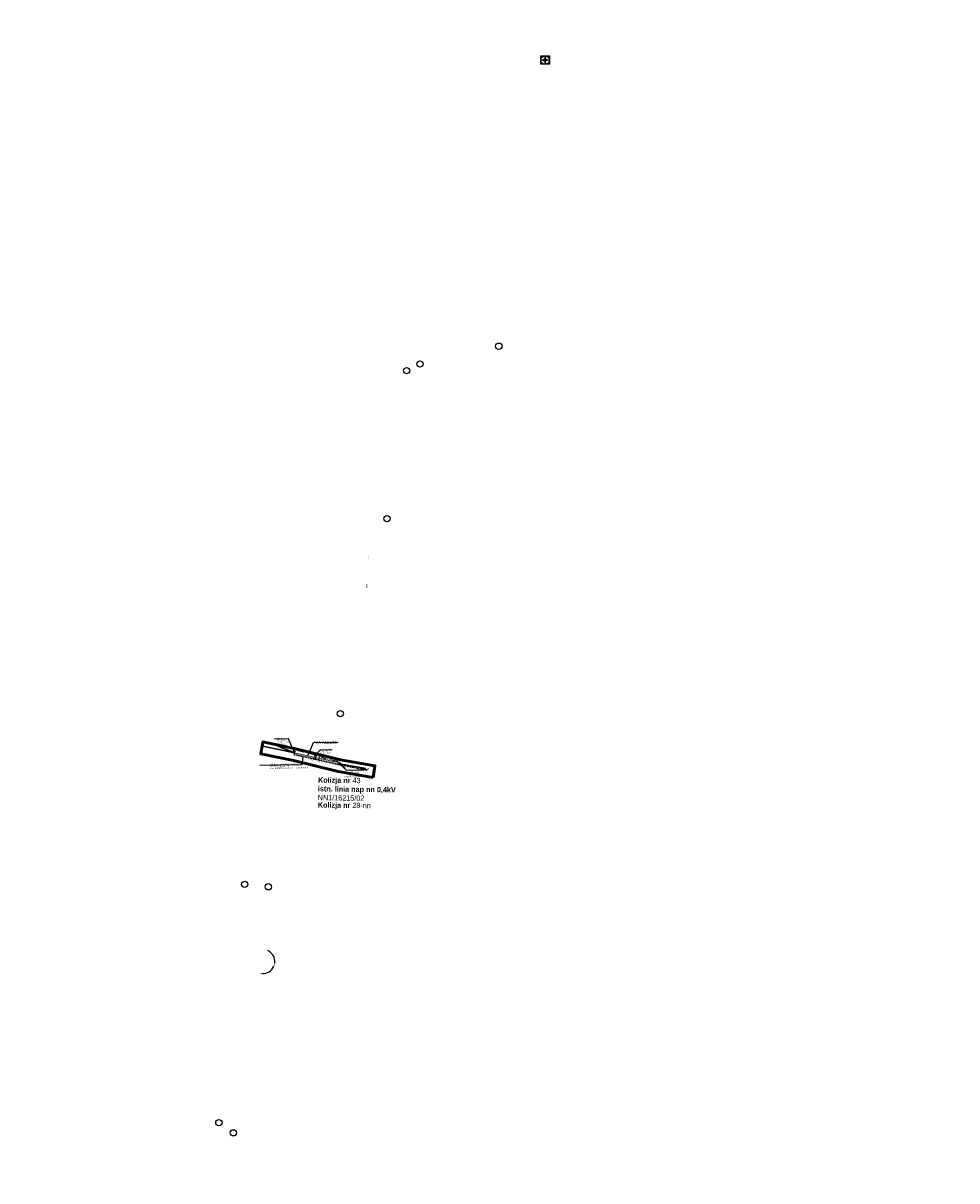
# Model space of a CAD drawing. Header units: millimetres. Extents: x 6504137 to 6515825, y 5737606 to 5784558.
# Tile 10 of 115: x 6504486 to 6506258, y 5742187 to 5744384. Entities that reach past the tile are written whole.
import ezdxf
from ezdxf import colors
from ezdxf.entities.mleader import LeaderData, LeaderLine
from ezdxf.math import Vec2, Vec3

# ---------------------------------------------------------------- set-up
doc = ezdxf.new("R2010")
doc.units = ezdxf.units.MM
doc.linetypes.add('JIS_02_2.0', pattern=[3, 2, -1])
for name, color, linetype in [('#Nr Działek', 6, 'Continuous'), ('_Kąt załomu', 7, 'Continuous'), ('_Opisy', 7, 'Continuous')]:
    doc.layers.add(name, color=color, linetype=linetype)
for name, color, linetype, lineweight in [('-Linia kablowa nn', 132, 'JIS_02_2.0', 30), ('_-demontaż nn', 132, 'DEMONTAZ', 20), ('_trasa_slupy', 1, 'Continuous', 20), ('_Zakres mapy projektowej', 4, 'Continuous', 50)]:
    doc.layers.add(name, color=color, linetype=linetype, lineweight=lineweight)
doc.layers.add('-wymiary', color=7, linetype='Continuous', lineweight=35, true_color=0x000000)
doc.layers.add('istn. linia nap.', color=7, linetype='Continuous', lineweight=0, true_color=0x000000)
doc.layers.add('@pomocnicza', color=3, linetype='Continuous', plot=False)
doc.styles.add('Arial_Narr', font='ARIALN.TTF')
doc.styles.add('GEO-INFO', font='arial.ttf')
doc.styles.get("Standard").update_dxf_attribs({"font": 'ARIALN.TTF'})
doc.linetypes.add('DEMONTAZ', pattern='A,1,["x",Standard,S=1,R=0,X=-0.1,Y=-0.35],1', length=2)
doc.dimstyles.new('Kat załomu', dxfattribs={"dimtxt": 2.2, "dimasz": 5, "dimexe": 0.18, "dimexo": 0.0625, "dimtad": 0, "dimtih": 1, "dimtoh": 1, "dimdec": 4, "dimzin": 0, "dimdsep": 46, "dimtxsty": 'Standard', "dimcen": 0.9, "dimse1": 1, "dimse2": 1, "dimadec": 0, "dimazin": 0, "dimtfac": 1, "dimtdec": 4, "dimtofl": 0, "dimtmove": 0, "dimatfit": 3, "dimfxl": 1, "dimtolj": 1, "dimtzin": 0, "dimarcsym": 0})
doc.dimstyles.new('McRobic', dxfattribs={"dimtxt": 3, "dimasz": 4, "dimexe": 0.5, "dimexo": 0.04, "dimgap": 0.4, "dimtad": 0, "dimtih": 1, "dimtoh": 1, "dimdec": 1, "dimrnd": 0.01, "dimzin": 0, "dimdsep": 46, "dimtxsty": 'Standard', "dimcen": 0.09, "dimadec": 0, "dimazin": 0, "dimtfac": 1, "dimtdec": 1, "dimtofl": 0, "dimtmove": 0, "dimatfit": 3, "dimfxl": 1, "dimtolj": 1, "dimtzin": 0, "dimlwd": 25, "dimlwe": 25, "dimarcsym": 0})

# ---------------------------------------------------------------- blocks, each defined once
blk = doc.blocks.new('roza')
for p, q in [((-4.7, 0), (-0.8, 0.8)), ((-0.8, -0.8), (-4.7, 0)), ((0, 0), (-4.7, 0)), ((-4.3, 0.1), (-4.3, 0)), ((-3.9, 0.1), (-3.9, 0)), ((-3.5, 0.2), (-3.5, 0)), ((-3.1, 0.3), (-3.1, 0)), ((-2.7, 0.4), (-2.7, 0)), ((-1.2, 0.7), (-2.3, 2.3)), ((-2.3, 2.3), (-1.6, 1.6)), ((-2.3, 2.3), (-1.2, 1.5)), ((-2.3, 0.5), (-2.3, 0)), ((-2, 0), (-2, 0.5)), ((-1.8, 2), (-1.9, 1.9)), ((-1.6, 1.6), (-1.5, 1.8)), ((-1.6, 1.6), (-1.3, 1.3)), ((-1.6, 0), (-1.6, 0.6)), ((-1.3, 1.4), (-1.2, 1.5)), ((-1.3, 1.3), (-0.8, 0.8)), ((-1.2, 1.5), (-0.7, 1.2)), ((-1.2, 0.7), (-1.2, 0)), ((-1.1, 1.1), (-0.8, 1.3)), ((-0.8, 0.8), (0, 4.7)), ((-0.8, 0), (-0.8, 0.8)), ((0, 0), (-0.8, 0.8)), ((-0.8, -0.8), (0, 0)), ((-0.7, 7.3), (-0.7, 5)), ((-0.7, 7.3), (0.8, 5)), ((-0.4, 0.4), (-0.4, 0)), ((0, 0), (0, 4.7)), ((0, 4.7), (0.8, 0.8)), ((0.1, 4.3), (0, 4.3)), ((0.1, 3.9), (0, 3.9)), ((0.2, 3.5), (0, 3.5)), ((0.3, 3.1), (0, 3.1)), ((0.4, 2.7), (0, 2.7)), ((0.5, 2.3), (0, 2.3)), ((0, 2), (0.5, 2)), ((0, 1.6), (0.6, 1.6)), ((0.7, 1.2), (0, 1.2)), ((0, 0.8), (0.8, 0.8)), ((0, 0), (0.8, 0.8)), ((0.4, 0.4), (0, 0.4)), ((0, 0), (4.7, 0)), ((0, 0), (0.8, -0.8)), ((0, 0), (0, -4.7)), ((0.4, -0.4), (0.4, 0)), ((0.7, 1.2), (2.3, 2.3)), ((0.8, 5), (0.8, 7.3)), ((1.3, 1.3), (0.8, 0.8)), ((0.8, 0.8), (4.7, 0)), ((0.8, 0), (0.8, -0.8)), ((1.1, 1.1), (1.3, 0.8)), ((1.5, 1.2), (1.2, 0.7)), ((1.2, -0.7), (1.2, 0)), ((1.6, 1.6), (1.3, 1.3)), ((1.4, 1.3), (1.5, 1.2)), ((2.3, 2.3), (1.5, 1.2)), ((2.3, 2.3), (1.6, 1.6)), ((1.6, 1.6), (1.8, 1.5)), ((1.6, 0), (1.6, -0.6)), ((2, 1.8), (1.9, 1.9)), ((2, 0), (2, -0.5)), ((2.3, -0.5), (2.3, 0)), ((2.7, -0.4), (2.7, 0)), ((3.1, -0.3), (3.1, 0)), ((3.5, -0.2), (3.5, 0)), ((3.9, -0.1), (3.9, 0)), ((4.3, -0.1), (4.3, 0)), ((-0.7, -1.2), (-2.3, -2.3)), ((-2.3, -2.3), (-1.5, -1.2)), ((-2.3, -2.3), (-1.6, -1.6)), ((-2, -1.8), (-1.9, -1.9)), ((-1.6, -1.6), (-1.8, -1.5)), ((-1.6, -1.6), (-1.3, -1.3)), ((-1.5, -1.2), (-1.2, -0.7)), ((-1.4, -1.3), (-1.5, -1.2)), ((-1.1, -1.1), (-1.3, -0.8)), ((-1.3, -1.3), (-0.8, -0.8)), ((0, -4.7), (-0.8, -0.8)), ((0, -0.8), (-0.8, -0.8)), ((-0.7, -1.2), (0, -1.2)), ((0, -1.6), (-0.6, -1.6)), ((0, -2), (-0.5, -2)), ((-0.5, -2.3), (0, -2.3)), ((-0.4, -0.4), (0, -0.4)), ((-0.4, -2.7), (0, -2.7)), ((-0.3, -3.1), (0, -3.1)), ((-0.2, -3.5), (0, -3.5)), ((-0.1, -3.9), (0, -3.9)), ((-0.1, -4.3), (0, -4.3)), ((0.8, -0.8), (0, -4.7)), ((1.2, -1.5), (0.7, -1.2)), ((4.7, 0), (0.8, -0.8)), ((1.3, -1.3), (0.8, -0.8)), ((1.1, -1.1), (0.8, -1.3)), ((1.2, -0.7), (2.3, -2.3)), ((1.3, -1.4), (1.2, -1.5)), ((2.3, -2.3), (1.2, -1.5)), ((1.6, -1.6), (1.3, -1.3)), ((1.6, -1.6), (1.5, -1.8)), ((2.3, -2.3), (1.6, -1.6)), ((1.8, -2), (1.9, -1.9))]:
    blk.add_line(p, q)
at = {"layer": '@pomocnicza'}
for p, q in [((8, 0), (-8, 0)), ((0, 8), (0, -8))]:
    blk.add_line(p, q, dxfattribs=at)
blk.add_lwpolyline([(-8, 8), (8, 8), (8, -8), (-8, -8)], close=True, dxfattribs=at)
blk.add_circle((0, 0), 8, dxfattribs=at)
blk = doc.blocks.new('*D55')
at = {"layer": '_Kąt załomu', "color": 0, "lineweight": -2, "transparency": 16777216}
for start, end in [(358.1876, 72.4596), (267.8872, 342.1626)]:
    blk.add_arc((6506012.3, 5746602.8), 22.3, start, end, dxfattribs=at)
at = {"layer": '_Kąt załomu', "color": 0, "transparency": 16777216}
for points in [[(6506018.9, 5746623.2), (6506019.2, 5746624.8), (6506014.1, 5746625)], [(6506011.4, 5746579.7), (6506011.6, 5746581.3), (6506006.5, 5746581.3)]]:
    blk.add_solid(points, dxfattribs=at)
at = {"layer": 'Defpoints', "color": 0, "transparency": 16777216}
for p in [(6506258.3, 5749625.3), (6506012.3, 5746602.8), (6506029, 5746588), (6504940.5, 5742603.2)]:
    blk.add_point(p, dxfattribs=at)
at = {"layer": '_Kąt załomu', "color": 0, "transparency": 16777216, "insert": (6506034.3, 5746599), "char_height": 2.2, "attachment_point": 5, "rotation": 260}
blk.add_mtext('\\A1;190°', dxfattribs=at)
blk = doc.blocks.new('*D56')
at = {"layer": '_Kąt załomu', "color": 0, "lineweight": -2, "transparency": 16777216}
for start, end in [(352.7991, 62.4743), (267.5517, 337.2272)]:
    blk.add_arc((6504940.5, 5742603.2), 22.9, start, end, dxfattribs=at)
at = {"layer": '_Kąt załomu', "color": 0, "transparency": 16777216}
for points in [[(6504950.8, 5742622.8), (6504951.4, 5742624.3), (6504946.5, 5742625.3)], [(6504939.4, 5742579.5), (6504939.7, 5742581.1), (6504934.6, 5742581.1)]]:
    blk.add_solid(points, dxfattribs=at)
at = {"layer": 'Defpoints', "color": 0, "transparency": 16777216}
for p in [(6506012.3, 5746602.8), (6504940.5, 5742603.2), (6504956.8, 5742587), (6504563.8, 5741194.4)]:
    blk.add_point(p, dxfattribs=at)
at = {"layer": '_Kąt załomu', "color": 0, "transparency": 16777216, "insert": (6504962.7, 5742597.3), "char_height": 2.2, "attachment_point": 5, "rotation": 255}
blk.add_mtext('\\A1;180°', dxfattribs=at)
blk = doc.blocks.new('*D57')
at = {"layer": '_Kąt załomu', "color": 0, "lineweight": -2, "transparency": 16777216}
for start, end in [(353.2768, 61.7887), (268.3026, 336.8154)]:
    blk.add_arc((6504563.8, 5741194.4), 21.7, start, end, dxfattribs=at)
at = {"layer": '_Kąt załomu', "color": 0, "transparency": 16777216}
for points in [[(6504573.7, 5741212.7), (6504574.3, 5741214.3), (6504569.4, 5741215.3)], [(6504563, 5741171.9), (6504563.2, 5741173.5), (6504558.2, 5741173.4)]]:
    blk.add_solid(points, dxfattribs=at)
at = {"layer": 'Defpoints', "color": 0, "transparency": 16777216}
for p in [(6504940.5, 5742603.2), (6504563.8, 5741194.4), (6504584.7, 5741200), (6504485.7, 5740901.6)]:
    blk.add_point(p, dxfattribs=at)
at = {"layer": '_Kąt załomu', "color": 0, "transparency": 16777216, "insert": (6504584.7, 5741188.8), "char_height": 2.2, "attachment_point": 5, "rotation": 255}
blk.add_mtext('\\A1;180°', dxfattribs=at)
blk = doc.blocks.new('OKRAG_PELNY')
at = {"color": 0}
blk.add_lwpolyline([(0.5, 0), (0.482963, -0.12941), (0.433013, -0.25), (0.353553, -0.353553), (0.25, -0.433013), (0.12941, -0.482963), (0, -0.5), (-0.12941, -0.482963), (-0.25, -0.433013), (-0.353553, -0.353553), (-0.433013, -0.25), (-0.482963, -0.12941), (-0.5, 0), (-0.482963, 0.12941), (-0.433013, 0.25), (-0.353553, 0.353553), (-0.25, 0.433013), (-0.12941, 0.482963), (0, 0.5), (0.12941, 0.482963), (0.25, 0.433013), (0.353553, 0.353553), (0.433013, 0.25), (0.482963, 0.12941)], close=True, dxfattribs=at)
blk = doc.blocks.new('*D177')
at = {"layer": '-wymiary', "color": 0, "linetype": 'Continuous', "lineweight": 25, "transparency": 16777216}
for p, q in [((6505001.3, 5742999.5), (6505002.9, 5743005.7)), ((6505040.9, 5742988.9), (6505042.5, 5742995))]:
    blk.add_line(p, q, dxfattribs=at)
at = {"layer": '-wymiary', "color": 0, "lineweight": 25, "transparency": 16777216}
for p, q in [((6505006.7, 5743004.1), (6505017, 5743001.4)), ((6505038.5, 5742995.6), (6505029.1, 5742998.1))]:
    blk.add_line(p, q, dxfattribs=at)
at = {"layer": '-wymiary', "color": 0, "transparency": 16777216}
for points in [[(6505006.8, 5743004.8), (6505006.5, 5743003.5), (6505002.8, 5743005.2)], [(6505038.3, 5742994.9), (6505038.7, 5742996.2), (6505042.4, 5742994.5)]]:
    blk.add_solid(points, dxfattribs=at)
at = {"layer": 'Defpoints', "color": 0, "transparency": 16777216}
for p in [(6505001.3, 5742999.5), (6505002.8, 5743005.2), (6505040.9, 5742988.8)]:
    blk.add_point(p, dxfattribs=at)
at = {"layer": '-wymiary', "color": 0, "transparency": 16777216, "insert": (6505023.1, 5742999.7), "char_height": 3, "attachment_point": 5, "rotation": 0.0213, "style": 'GEO-INFO'}
blk.add_mtext('\\A1;41.0m', dxfattribs=at)
blk = doc.blocks.new('*D178')
at = {"layer": '-wymiary', "color": 0, "linetype": 'Continuous', "lineweight": 25, "transparency": 16777216}
for p, q in [((6505047.5, 5742988.7), (6505048.5, 5742992.5)), ((6505085.8, 5742978.4), (6505086.8, 5742982.2))]:
    blk.add_line(p, q, dxfattribs=at)
at = {"layer": '-wymiary', "color": 0, "lineweight": 25, "transparency": 16777216}
for p, q in [((6505052.3, 5742990.9), (6505059.7, 5742988.9)), ((6505082.8, 5742982.7), (6505071.7, 5742985.7))]:
    blk.add_line(p, q, dxfattribs=at)
at = {"layer": '-wymiary', "color": 0, "transparency": 16777216}
for points in [[(6505052.5, 5742991.6), (6505052.1, 5742990.3), (6505048.4, 5742992)], [(6505082.6, 5742982.1), (6505083, 5742983.4), (6505086.6, 5742981.7)]]:
    blk.add_solid(points, dxfattribs=at)
at = {"layer": 'Defpoints', "color": 0, "transparency": 16777216}
for p in [(6505048.4, 5742992), (6505047.5, 5742988.7), (6505085.8, 5742978.4)]:
    blk.add_point(p, dxfattribs=at)
at = {"layer": '-wymiary', "color": 0, "transparency": 16777216, "insert": (6505065.7, 5742987.3), "char_height": 3, "attachment_point": 5, "rotation": 0.0213, "style": 'GEO-INFO'}
blk.add_mtext('\\A1;39.6m', dxfattribs=at)

msp = doc.modelspace()

# ---------------------------------------------------------------- linework, layer by layer
at = {"layer": '#Nr Działek'}
for centre in [(6505388.69224, 5743770.96512), (6505238.92, 5743737.32), (6505213.81493, 5743724.4835), (6505176.55, 5743443.7), (6505087.72, 5743073.59), (6504906.29, 5742749.7), (6504951.12, 5742745.12), (6504857.2, 5742297.49), (6504884.64, 5742278.24)]:
    msp.add_circle(centre, 6, dxfattribs=at)
at = {"layer": '-Linia kablowa nn'}
msp.add_lwpolyline([(6505085.80303, 5742976.93057), (6505138.02724, 5742966.96424), (6505141.48102, 5742969.48934)], dxfattribs=at)
at = {"layer": 'istn. linia nap.', "color": 18, "linetype": 'Continuous', "lineweight": 30, "true_color": 0x000000}
for p, q in [((6504940.64803, 5743012.01737), (6505000.94116, 5742999.55549)), ((6504969.28517, 5743011.88976), (6505000.94116, 5742999.55549)), ((6505086.08988, 5742978.2949), (6505136.14523, 5742969.67973))]:
    msp.add_line(p, q, dxfattribs=at)

# ---------------------------------------------------------------- block references
at = {"layer": '@pomocnicza'}
msp.add_blockref('roza', (6505476.68529, 5744313.96073), dxfattribs=at)
at = {"layer": '_-demontaż nn', "lineweight": 18, "xscale": 0.6999999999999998, "yscale": 0.6999999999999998, "rotation": 179.6972132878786}
for p in [(6505000.94116, 5742999.55549), (6505086.09425, 5742978.31568)]:
    msp.add_blockref('OKRAG_PELNY', p, dxfattribs=at)

# ---------------------------------------------------------------- texts
at = {"layer": '_Opisy', "char_height": 2, "attachment_point": 5, "bg_fill": 3, "box_fill_scale": 1, "bg_fill_color": 256, "bg_fill_transparency": 0}
for insert, rotation in [((6505140.83688, 5743371.48075), 269.15149223), ((6505138.03597, 5743316.16348), 269.15149223), ((6505049.87901, 5742981.80623), 167.96449798)]:
    msp.add_mtext_dynamic_manual_height_columns('Droga', width=6.316639, gutter_width=10, heights=[0], dxfattribs=dict(at, insert=insert, rotation=rotation))
at = {"layer": '_trasa_slupy', "insert": (6505045.55029, 5742952.89437), "char_height": 10, "width": 348.1955042, "attachment_point": 1, "rotation": 359.20502598, "style": 'Arial_Narr'}
msp.add_mtext('{\\fArial Narrow|b1|i0|c238|p34;Kolizja nr }43\\P{\\fArial Narrow|b1|i0|c238|p34;istn. linia nap nn 0,4kV\\P}NN1/16215/02', dxfattribs=at)
at = {"layer": '_trasa_slupy', "color": 5, "insert": (6505045.19524, 5742905.61216), "char_height": 10, "width": 348.1955042, "attachment_point": 1, "rotation": 359.20502598, "style": 'Arial_Narr'}
msp.add_mtext('{\\fArial Narrow|b1|i0|c238|p34;Kolizja nr }28-nn', dxfattribs=at)

# ---------------------------------------------------------------- dimensions: what is measured, and where the dimension line sits
at = {"layer": '_Kąt załomu'}
dim = msp.add_angular_dim_3p(base=(6504584.71132, 5741200.01574), center=(6504563.766, 5741194.388), p1=(6504940.544, 5742603.205), p2=(6504485.677, 5740901.644), dimstyle='Kat załomu', dxfattribs=at)
dim.commit()
dim.dimension.update_dxf_attribs({"geometry": '*D57', "text_midpoint": (6504584.71966, 5741188.79137), "text_rotation": 255})

# ---------------------------------------------------------------- leaders
at = {"layer": '_Opisy', "linetype": 'Continuous'}
ml = msp.add_multileader_mtext('Standard', dxfattribs=at)
ml.set_content('{\\fArial|b0|i0|c238|p34;II/3       \\P\\C256;istn. P 9/ZN\\P}do przebudowy na\\P{\\fArial|b0|i0|c238|p34;\\C256;Kgo 10,5/xxE}', color=256)
ml.set_leader_properties()
ml.build(insert=Vec2(0, 0))
ml.multileader.update_dxf_attribs({"text_left_attachment_type": 6, "text_right_attachment_type": 6, "dogleg_length": 0.36, "arrow_head_size": 1.2, "scale": 0.8})
ctx = ml.context
ctx.base_point, ctx.scale, ctx.char_height, ctx.arrow_head_size, ctx.landing_gap_size, ctx.plane_origin, ctx.plane_x_axis, ctx.plane_y_axis = Vec3(6504968.71808, 5743025.37751, 30.78), 0.8, 2.16, 1.2, 0.072, Vec3(6505111.417, 5743080.09968, 30.78), Vec3(0.9998922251, 0.0146812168), Vec3(-0.0146812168, 0.9998922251)
ctx.left_attachment, ctx.right_attachment = 6, 6
notes = []
notes.append((ctx, [(1, (1, 1, 0), (6504989.18018, 5743025.67795, 30.78), (-0.9998922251, -0.0146812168), 0.288, [(1, [(6505000.85236, 5742999.89404, 30.78)], 0, [])])]))
ctx.mtext.insert, ctx.mtext.text_direction, ctx.mtext.rotation, ctx.mtext.flow_direction = Vec3(6504968.74849, 5743028.21013, 30.78), Vec3(0.9998922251, 0.0146812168), 0.0146817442, 5
ml = msp.add_multileader_mtext('Standard', dxfattribs=at)
ml.set_content('{\\fArial|b0|i0|c238|p34;II/1        \\P\\C256;istn. P 10/ZN\\P}do przebudowy na\\P{\\fArial|b0|i0|c238|p34;\\C256;Kgo 10,5/xxE\\P}przesunąć do granicy', color=256)
ml.set_leader_properties()
ml.build(insert=Vec2(0, 0))
ml.multileader.update_dxf_attribs({"text_left_attachment_type": 6, "text_right_attachment_type": 6, "dogleg_length": 0.36, "arrow_head_size": 1.2, "scale": 0.8})
ctx = ml.context
ctx.base_point, ctx.scale, ctx.char_height, ctx.arrow_head_size, ctx.landing_gap_size, ctx.plane_origin, ctx.plane_x_axis, ctx.plane_y_axis = Vec3(6505099.84906, 5742966.66556, 30.78), 0.8, 2.16, 1.2, 0.072, Vec3(6505210.57979, 5743009.95778, 30.78), Vec3(0.9998922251, 0.0146812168), Vec3(-0.0146812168, 0.9998922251)
ctx.left_attachment, ctx.right_attachment, ctx.text_align_type = 6, 6, 2
notes.append((ctx, [(0, (1, 1, 0), (6505099.56109, 5742966.66133, 30.78), (0.9998922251, 0.0146812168), 0.288, [(1, [(6505086.83633, 5742980.42548, 30.78)], 0, []), (0, [(6505086.34043, 5742978.06689, 30.78)], 0, [])])]))
ctx.mtext.insert, ctx.mtext.text_direction, ctx.mtext.rotation, ctx.mtext.alignment, ctx.mtext.flow_direction = Vec3(6505123.21704, 5742969.84084, 30.78), Vec3(0.9998922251, 0.0146812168), 0.0146817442, 3, 5
for ctx, leaders in notes:
    for number, flags, end, landing, length, lines in leaders:
        leader = LeaderData()
        leader.index, (leader.has_last_leader_line, leader.has_dogleg_vector, leader.attachment_direction) = number, flags
        leader.last_leader_point, leader.dogleg_vector, leader.dogleg_length = Vec3(end), Vec3(landing), length
        for number, points, colour, breaks in lines:
            line = LeaderLine()
            line.index, line.vertices, line.color, line.breaks = number, Vec3.list(points), colors.encode_raw_color(colour), breaks
            leader.lines.append(line)
        ctx.leaders.append(leader)

# ---------------------------------------------------------------- next in the draw order: texts
at = {"layer": '_Opisy', "insert": (6505032.1163, 5742985.71924), "char_height": 2, "attachment_point": 5, "rotation": 167.96449798, "bg_fill": 3, "box_fill_scale": 1, "bg_fill_color": 256, "bg_fill_transparency": 0}
msp.add_mtext_dynamic_manual_height_columns('Droga', width=6.316639, gutter_width=10, heights=[0], dxfattribs=at)

# ---------------------------------------------------------------- next in the draw order: dimensions: what is measured, and where the dimension line sits
at = {"layer": '-wymiary', "color": 7, "linetype": 'Continuous'}
dim = msp.add_linear_dim(base=(6505048.41462, 5742991.98481), p1=(6505085.75666, 5742978.40805), p2=(6505047.52734, 5742988.68384), angle=164.95488463, dimstyle='McRobic', override={"dimpost": 'm', "dimtxsty": 'GEO-INFO'}, dxfattribs=at)
dim.commit()
dim.dimension.update_dxf_attribs({"geometry": '*D178', "text_midpoint": (6505065.71868, 5742987.33359), "dimtype": 161, "text_rotation": 210})

# ---------------------------------------------------------------- next in the draw order: linework, layer by layer
at = {"layer": '-Linia kablowa nn'}
msp.add_lwpolyline([(6505086.08988, 5742978.2949), (6505086.08988, 5742978.2949), (6505086.08988, 5742978.2949), (6505086.08988, 5742978.2949), (6505086.08988, 5742978.2949), (6505086.08988, 5742978.2949), (6505086.08988, 5742978.2949), (6505086.08988, 5742978.2949), (6505086.08988, 5742978.2949), (6505085.80303, 5742976.93057), (6505085.80303, 5742976.93057), (6505061.5601, 5742982.56226), (6505061.5601, 5742982.56226), (6505061.5601, 5742982.56226), (6505061.5601, 5742982.56226), (6505061.5601, 5742982.56226), (6505061.5601, 5742982.56226), (6505061.5601, 5742982.56226), (6505061.5601, 5742982.56226), (6505061.5601, 5742982.56226), (6505061.5601, 5742982.56226), (6505061.5601, 5742982.56226), (6505061.5601, 5742982.56226), (6505061.5601, 5742982.56226), (6505061.5601, 5742982.56226), (6505028.6382, 5742989.79979), (6505028.6382, 5742989.79979), (6505000.25782, 5742996.02598), (6505000.25782, 5742996.02598), (6505000.25782, 5742996.02598), (6505000.25782, 5742996.02598), (6505000.25782, 5742996.02598), (6505000.25782, 5742996.02598), (6505000.25782, 5742996.02598), (6505000.25782, 5742996.02598), (6505000.25782, 5742996.02598), (6505000.25782, 5742996.02598), (6505000.25782, 5742996.02598), (6505000.25782, 5742996.02598), (6505000.25782, 5742996.02598), (6505000.25782, 5742996.02598), (6505000.94116, 5742999.55549), (6505000.94116, 5742999.55549), (6505000.94116, 5742999.55549), (6505000.94116, 5742999.55549), (6505000.94116, 5742999.55549), (6505000.94116, 5742999.55549), (6505000.94116, 5742999.55549), (6505000.94116, 5742999.55549)], dxfattribs=at)
at = {"layer": '_-demontaż nn', "linetype": 'DEMONTAZ'}
for p, q in [((6505000.94116, 5742999.55549), (6505036.93765, 5742991.12027)), ((6505036.93765, 5742991.12027), (6505086.59015, 5742980.67427))]:
    msp.add_line(p, q, dxfattribs=at)
at = {"layer": '_Zakres mapy projektowej'}
msp.add_lwpolyline([(6505149.96425, 5742952.31125), (6505153.509, 5742974.71861), (6505087.94156, 5742986.14691), (6505003.48923, 5743007.14334), (6504940.82271, 5743019.99935), (6504936.80989, 5742997.68077), (6504999.15242, 5742984.89123), (6505083.83611, 5742963.83727)], close=True, dxfattribs=at)

# ---------------------------------------------------------------- next in the draw order: dimensions: what is measured, and where the dimension line sits
at = {"layer": '-wymiary', "color": 7, "linetype": 'Continuous'}
dim = msp.add_linear_dim(base=(6505002.81221, 5743005.1732), p1=(6505040.85129, 5742988.83599), p2=(6505001.27897, 5742999.46475), angle=164.96569607, dimstyle='McRobic', override={"dimpost": 'm', "dimtxsty": 'GEO-INFO'}, dxfattribs=at)
dim.commit()
dim.dimension.update_dxf_attribs({"geometry": '*D177', "text_midpoint": (6505023.07562, 5742999.73063), "dimtype": 161, "text_rotation": 210})
at = {"layer": '_Kąt załomu'}
for base, center, p1, p2, picture, middle, turn in [((6506028.97567, 5746588.00622), (6506012.306, 5746602.781), (6506258.26, 5749625.263), (6504940.544, 5742603.205), '*D55', (6506034.25412, 5746598.9794), 260), ((6504956.75506, 5742587.00395), (6504940.544, 5742603.205), (6506012.306, 5746602.781), (6504563.766, 5741194.388), '*D56', (6504962.68323, 5742597.2782), 255)]:
    dim = msp.add_angular_dim_3p(base=base, center=center, p1=p1, p2=p2, dimstyle='Kat załomu', dxfattribs=at)
    dim.commit()
    dim.dimension.update_dxf_attribs({"geometry": picture, "text_midpoint": middle, "text_rotation": turn})

# ---------------------------------------------------------------- next in the draw order: leaders
at = {"layer": '_Opisy', "linetype": 'Continuous'}
ml = msp.add_multileader_mtext('Standard', dxfattribs=at)
ml.set_content('{\\fArial|b0|i0|c238|p34;\\C256; Istn. linia napowietrzna nn 0,4kV \\P}typu AL 35mm² do demontażu ', color=256)
ml.set_leader_properties()
ml.build(insert=Vec2(0, 0))
ml.multileader.update_dxf_attribs({"text_left_attachment_type": 6, "text_right_attachment_type": 6, "dogleg_length": 0.36, "arrow_head_size": 1.2, "scale": 0.8})
ctx = ml.context
ctx.base_point, ctx.scale, ctx.char_height, ctx.arrow_head_size, ctx.landing_gap_size, ctx.plane_origin, ctx.plane_x_axis, ctx.plane_y_axis = Vec3(6505037.48726, 5743018.74927, 51.6), 0.8, 2.16, 1.2, 0.072, Vec3(6505105.00718, 5742813.24534, 51.6), Vec3(0.9998922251, 0.0146812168), Vec3(-0.0146812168, 0.9998922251)
ctx.left_attachment, ctx.right_attachment, ctx.text_align_type = 6, 6, 2
notes = []
notes.append((ctx, [(1, (1, 1, 0), (6505037.19929, 5743018.74504, 51.6), (0.9998922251, 0.0146812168), 0.288, [(1, [(6505026.07661, 5742993.66539, 51.6)], 0, [])])]))
ctx.mtext.insert, ctx.mtext.text_direction, ctx.mtext.rotation, ctx.mtext.alignment, ctx.mtext.flow_direction = Vec3(6505081.77269, 5743022.20368, 51.6), Vec3(0.9998922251, 0.0146812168), 0.0146817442, 3, 5
ml = msp.add_multileader_mtext('Standard', dxfattribs=at)
ml.set_content('{\\fArial|b0|i0|c238|p34;\\C256; Proj. linia kablowa nn NA2XY (YAKXS) \\P4x120 SE L=00096|00123m \\P}obwód oswietleniowy wg odrębnego opracowania OUiD', color=256)
ml.set_leader_properties()
ml.build(insert=Vec2(0, 0))
ml.multileader.update_dxf_attribs({"text_left_attachment_type": 6, "text_right_attachment_type": 6, "dogleg_length": 0.36, "arrow_head_size": 1.2, "scale": 0.8})
ctx = ml.context
ctx.base_point, ctx.scale, ctx.char_height, ctx.arrow_head_size, ctx.landing_gap_size, ctx.plane_origin, ctx.plane_x_axis, ctx.plane_y_axis = Vec3(6504953.1771, 5742975.57373, 51.6), 0.8, 2.16, 1.2, 0.072, Vec3(6504975.77651, 5742769.41024, 51.6), Vec3(0.9998922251, 0.0146812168), Vec3(-0.0146812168, 0.9998922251)
ctx.left_attachment, ctx.right_attachment = 6, 6
notes.append((ctx, [(1, (1, 1, 0), (6505014.45526, 5742976.47346, 51.6), (-0.9998922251, -0.0146812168), 0.288, [(1, [(6505016.75069, 5742992.40771, 51.6)], 0, [])])]))
ctx.mtext.insert, ctx.mtext.text_direction, ctx.mtext.rotation, ctx.mtext.flow_direction = Vec3(6504953.20752, 5742978.40635, 51.6), Vec3(0.9998922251, 0.0146812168), 0.0146817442, 5
ml = msp.add_multileader_mtext('Standard', dxfattribs=at)
ml.set_content('{\\fArial|b0|i0|c238|p34;II/2        \\P\\C256;istn. P 10/ZN\\P}do{\\fArial|b0|i0|c238|p34;\\C256; demontażu}', color=256)
ml.set_leader_properties()
ml.build(insert=Vec2(0, 0))
ml.multileader.update_dxf_attribs({"text_left_attachment_type": 6, "text_right_attachment_type": 6, "dogleg_length": 0.36, "arrow_head_size": 1.2, "scale": 0.8})
ctx = ml.context
ctx.base_point, ctx.scale, ctx.char_height, ctx.arrow_head_size, ctx.landing_gap_size, ctx.plane_origin, ctx.plane_x_axis, ctx.plane_y_axis = Vec3(6505050.50418, 5743005.21521, 30.78), 0.8, 2.16, 1.2, 0.072, Vec3(6505161.23491, 5743048.50743, 30.78), Vec3(0.9998922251, 0.0146812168), Vec3(-0.0146812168, 0.9998922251)
ctx.left_attachment, ctx.right_attachment, ctx.text_align_type = 6, 6, 2
notes.append((ctx, [(1, (1, 1, 0), (6505050.21621, 5743005.21099, 30.78), (0.9998922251, 0.0146812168), 0.288, [(1, [(6505037.10818, 5742991.42592, 30.78)], 0, [])])]))
ctx.mtext.insert, ctx.mtext.text_direction, ctx.mtext.rotation, ctx.mtext.alignment, ctx.mtext.flow_direction = Vec3(6505068.76441, 5743007.71576, 30.78), Vec3(0.9998922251, 0.0146812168), 0.0146817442, 3, 5
for ctx, leaders in notes:
    for number, flags, end, landing, length, lines in leaders:
        leader = LeaderData()
        leader.index, (leader.has_last_leader_line, leader.has_dogleg_vector, leader.attachment_direction) = number, flags
        leader.last_leader_point, leader.dogleg_vector, leader.dogleg_length = Vec3(end), Vec3(landing), length
        for number, points, colour, breaks in lines:
            line = LeaderLine()
            line.index, line.vertices, line.color, line.breaks = number, Vec3.list(points), colors.encode_raw_color(colour), breaks
            leader.lines.append(line)
        ctx.leaders.append(leader)

doc.saveas('drawing.dxf')
